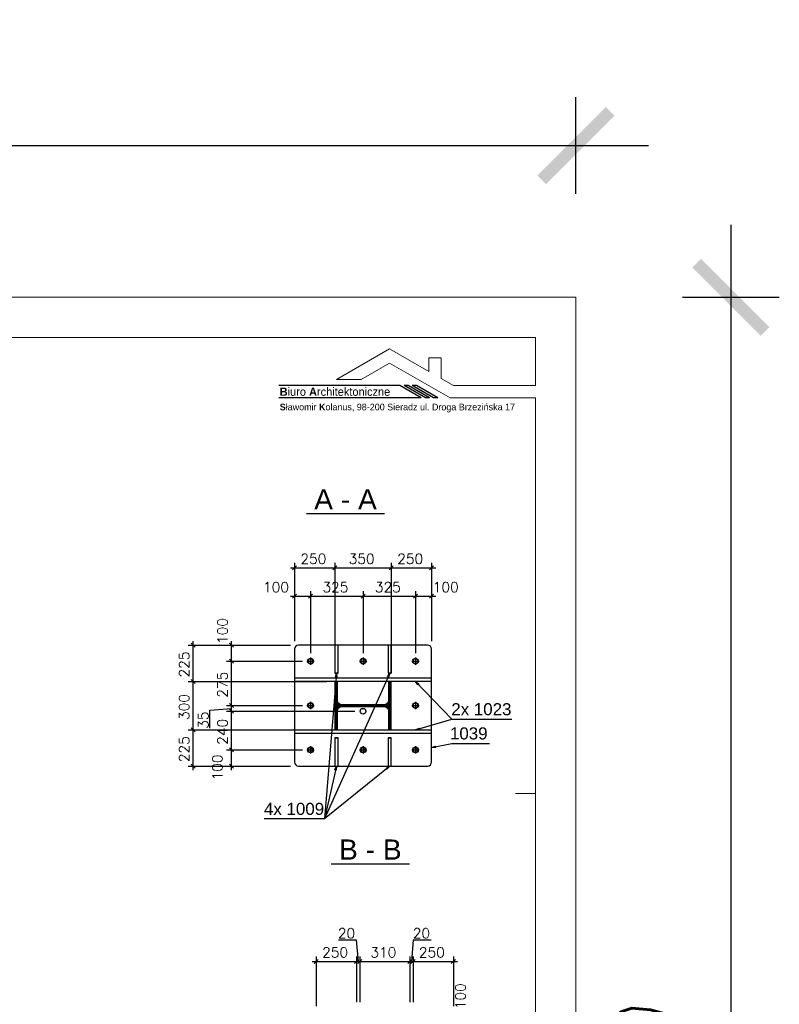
# Model space of a CAD drawing. Header units: millimetres. Extents: x 1814 to 94182, y 11562 to 49454.
# Tile 79 of 143: x 14122 to 14593, y 20884 to 21494. Entities that reach past the tile are written whole.
import ezdxf

# ---------------------------------------------------------------- set-up
doc = ezdxf.new("R2010")
doc.units = ezdxf.units.MM
doc.linetypes.add('ACAD_ISO02W100', pattern=[15, 12, -3])
doc.linetypes.add('ACAD_ISO04W100', pattern=[30, 24, -3, 0, -3])
doc.layers.add('AS_DIM_ON', color=7, linetype='Continuous')
doc.layers.add('opis', color=50, linetype='Continuous')
doc.layers.add('pomoc', color=210, linetype='Continuous', lineweight=9, plot=False)
doc.layers.add('ramka', color=84, linetype='Continuous', lineweight=15)
doc.layers.add('wymiar', color=135, linetype='Continuous', lineweight=9)
doc.styles.add('ARIAL', font='arial.ttf')
doc.styles.add('GENERATED_STYLE_3', font='arial.ttf')
doc.styles.add('ROMANS', font='romans')
doc.styles.add('WYMIARY', font='simplex.shx', dxfattribs={"oblique": 15})
doc.dimstyles.new('1-50', dxfattribs={"dimscale": 50, "dimtxt": 0.16, "dimasz": 0.2, "dimexe": 0.1, "dimexo": 0.1, "dimgap": 0.075, "dimtad": 1, "dimdec": 1, "dimrnd": 0.1, "dimzin": 9, "dimtxsty": 'WYMIARY', "dimblk": 'ARCHTICK', "dimcen": 0.2, "dimdle": 0.15, "dimadec": 1, "dimazin": 1, "dimtfac": 1, "dimtdec": 1, "dimtix": 1, "dimtmove": 2, "dimatfit": 3, "dimldrblk": 'ARCHTICK', "dimfxl": 0, "dimarcsym": 0})

# ---------------------------------------------------------------- blocks, each defined once
blk = doc.blocks.new('_ARCHTICK')
at = {"color": 0, "linetype": 'ByBlock', "lineweight": -2}
blk.add_solid([(0.398, 0.309), (0.309, 0.398), (-0.309, -0.398), (-0.398, -0.309)], dxfattribs=at)
blk = doc.blocks.new('*D3273')
at = {"layer": 'Defpoints', "color": 0}
for p in [(14466.8, 21416.14), (13066.8, 21322.09), (14466.8, 21322.09)]:
    blk.add_point(p, dxfattribs=at)
at = {"layer": 'wymiar', "color": 0, "lineweight": -2}
for p, q in [((13066.8, 21386.14), (13066.8, 21446.14)), ((14466.8, 21386.14), (14466.8, 21446.14)), ((13021.8, 21416.14), (14511.8, 21416.14))]:
    blk.add_line(p, q, dxfattribs=at)
at = {"layer": 'wymiar', "color": 0, "lineweight": -2, "xscale": 60, "yscale": 60, "zscale": 60, "rotation": 180}
blk.add_blockref('_ARCHTICK', (13066.8, 21416.14), dxfattribs=at)
at = {"layer": 'wymiar', "color": 0, "lineweight": -2, "xscale": 60, "yscale": 60, "zscale": 60}
blk.add_blockref('_ARCHTICK', (14466.8, 21416.14), dxfattribs=at)
at = {"layer": 'wymiar', "color": 0, "insert": (13766.8, 21462.64), "char_height": 48, "attachment_point": 5, "style": 'WYMIARY'}
blk.add_mtext('5600', dxfattribs=at)
blk = doc.blocks.new('*D3293')
at = {"layer": 'Defpoints', "color": 0}
for p in [(14466.8, 21322.09), (14466.8, 20272.09), (14562.88, 20272.09)]:
    blk.add_point(p, dxfattribs=at)
at = {"layer": 'wymiar', "color": 0, "lineweight": -2}
for p, q in [((14562.88, 21367.09), (14562.88, 20227.09)), ((14532.88, 21322.09), (14592.88, 21322.09)), ((14532.88, 20272.09), (14592.88, 20272.09))]:
    blk.add_line(p, q, dxfattribs=at)
at = {"layer": 'wymiar', "color": 0, "lineweight": -2, "xscale": 60, "yscale": 60, "zscale": 60}
for p, rotation in [((14562.88, 21322.09), 90), ((14562.88, 20272.09), 270)]:
    blk.add_blockref('_ARCHTICK', p, dxfattribs=dict(at, rotation=rotation))
at = {"layer": 'wymiar', "color": 0, "insert": (14516.38, 20797.09), "char_height": 48, "attachment_point": 5, "rotation": 90, "style": 'WYMIARY'}
blk.add_mtext('4200', dxfattribs=at)

msp = doc.modelspace()

# ---------------------------------------------------------------- hatches: boundary and pattern name
h = msp.add_hatch()
h.set_pattern_fill('HYPECUTREGION', color=10, scale=0.5, angle=-90, style=0, pattern_type=2)
h.set_pattern_definition([(315, (14374.9026, 21106.5671), (0.3535534, 0.3535534), [])])
h.paths.add_polyline_path([(14319.153, 21084.067), (14317.403, 21084.067), (14317.403, 21054.067), (14319.153, 21054.067), (14319.153, 21065.867, -0.4142136), (14321.853, 21068.567), (14347.953, 21068.567, -0.4142136), (14350.653, 21065.867), (14350.653, 21054.067), (14352.403, 21054.067), (14352.403, 21084.067), (14350.653, 21084.067), (14350.653, 21072.267, -0.4142136), (14347.953, 21069.567), (14321.853, 21069.567, -0.4142136), (14319.153, 21072.267)], flags=0)

# ---------------------------------------------------------------- linework, layer by layer
at = {"linetype": 'Continuous'}
for p, q in [((14357.776, 21267.364), (14282.659, 21267.364)), ((14371.007, 21259.725), (14357.776, 21267.364)), ((14373.553, 21259.725), (14360.322, 21267.364)), ((14362.868, 21267.364), (14360.322, 21267.364)), ((14376.099, 21259.725), (14362.868, 21267.364)), ((14378.646, 21259.725), (14365.415, 21267.364)), ((14367.961, 21267.364), (14365.415, 21267.364)), ((14381.192, 21259.725), (14367.961, 21267.364)), ((14371.007, 21259.725), (14282.659, 21259.725)), ((14376.099, 21259.725), (14373.553, 21259.725)), ((14381.192, 21259.725), (14378.646, 21259.725))]:
    msp.add_line(p, q, dxfattribs=at)
at = {"color": 84}
for p, q in [((14299.773, 21188.12), (14348.29, 21188.12)), ((14315.16, 20971.093), (14363.676, 20971.093))]:
    msp.add_line(p, q, dxfattribs=at)
at = {"color": 145, "linetype": 'Continuous', "ltscale": 0.25}
for p, q in [((14292.403, 21104.067), (14292.403, 21086.067)), ((14317.403, 21106.567), (14294.903, 21106.567)), ((14319.403, 21106.567), (14317.403, 21106.567)), ((14317.403, 21106.567), (14317.403, 21089.057)), ((14319.403, 21089.057), (14319.403, 21106.567)), ((14350.403, 21106.567), (14319.403, 21106.567)), ((14352.403, 21106.567), (14350.403, 21106.567)), ((14350.403, 21106.567), (14350.403, 21089.057)), ((14352.403, 21089.057), (14352.403, 21106.567)), ((14374.903, 21106.567), (14352.403, 21106.567)), ((14377.403, 21086.067), (14377.403, 21104.067)), ((14317.403, 21089.057), (14319.403, 21089.057)), ((14350.403, 21089.057), (14352.403, 21089.057)), ((14377.403, 21086.067), (14292.403, 21086.067)), ((14292.403, 21086.067), (14292.403, 21084.067)), ((14377.403, 21084.067), (14292.403, 21084.067)), ((14292.403, 21084.067), (14292.403, 21054.067)), ((14317.403, 21084.067), (14317.403, 21054.067)), ((14319.153, 21072.267), (14319.153, 21084.067)), ((14350.653, 21084.067), (14350.653, 21072.267)), ((14352.403, 21054.067), (14352.403, 21084.067)), ((14377.403, 21084.067), (14377.403, 21086.067)), ((14377.403, 21054.067), (14377.403, 21084.067)), ((14319.153, 21054.067), (14319.153, 21065.867)), ((14347.953, 21069.567), (14321.853, 21069.567)), ((14321.853, 21068.567), (14347.953, 21068.567)), ((14350.653, 21065.867), (14350.653, 21054.067)), ((14292.403, 21054.067), (14377.403, 21054.067)), ((14292.403, 21054.067), (14292.403, 21052.067)), ((14292.403, 21052.067), (14377.403, 21052.067)), ((14292.403, 21052.067), (14292.403, 21034.067)), ((14377.403, 21052.067), (14377.403, 21054.067)), ((14377.403, 21034.067), (14377.403, 21052.067)), ((14319.403, 21049.077), (14317.403, 21049.077)), ((14317.403, 21049.077), (14317.403, 21031.567)), ((14319.403, 21031.567), (14319.403, 21049.077)), ((14352.403, 21049.077), (14350.403, 21049.077)), ((14350.403, 21049.077), (14350.403, 21031.567)), ((14352.403, 21031.567), (14352.403, 21049.077)), ((14294.903, 21031.567), (14317.403, 21031.567)), ((14317.403, 21031.567), (14319.403, 21031.567)), ((14319.403, 21031.567), (14350.403, 21031.567)), ((14350.403, 21031.567), (14352.403, 21031.567)), ((14352.403, 21031.567), (14374.903, 21031.567))]:
    msp.add_line(p, q, dxfattribs=at)
at = {"color": 7}
for p, q in [((14318.403, 21089.057), (14310.903, 20998.815)), ((14351.403, 21089.057), (14310.903, 20998.815)), ((14367.403, 21084.067), (14389.903, 21060.567)), ((14351.403, 21031.567), (14310.903, 20998.815))]:
    msp.add_line(p, q, dxfattribs=at)
at = {"color": 84, "linetype": 'ACAD_ISO02W100', "ltscale": 0.25}
for p, q in [((14319.403, 21089.067), (14317.403, 21089.067)), ((14352.403, 21089.067), (14350.403, 21089.067)), ((14317.403, 21049.067), (14319.403, 21049.067)), ((14350.403, 21049.067), (14352.403, 21049.067))]:
    msp.add_line(p, q, dxfattribs=at)
at = {"color": 0, "linetype": 'ByBlock', "lineweight": -2}
for p, q in [((14317.78, 21086.6, -131.99), (14318.403, 21089.057, -131.99)), ((14318.403, 21089.057, -131.99), (14318.611, 21086.531, -131.99)), ((14349.999, 21086.947, -131.99), (14351.403, 21089.057, -131.99)), ((14351.403, 21089.057, -131.99), (14350.759, 21086.606, -131.99)), ((14317.78, 21086.6, -131.99), (14318.611, 21086.531, -131.99)), ((14349.999, 21086.947, -131.99), (14350.759, 21086.606, -131.99)), ((14368.831, 21081.973, -131.99), (14367.403, 21084.067, -131.99)), ((14367.403, 21084.067, -131.99), (14369.432, 21082.549, -131.99)), ((14368.831, 21081.973, -131.99), (14369.432, 21082.549, -131.99)), ((14367.403, 21054.067, -131.99), (14369.689, 21055.161, -131.99)), ((14369.92, 21054.361, -131.99), (14367.403, 21054.067, -131.99)), ((14369.92, 21054.361, -131.99), (14369.689, 21055.161, -131.99)), ((14377.403, 21043.067, -132), (14379.772, 21043.966, -132)), ((14379.936, 21043.149, -132), (14377.403, 21043.067, -132)), ((14379.936, 21043.149, -132), (14379.772, 21043.966, -132)), ((14317.438, 21029.223, -131.99), (14318.403, 21031.567, -131.99)), ((14317.438, 21029.223, -131.99), (14318.251, 21029.037, -131.99)), ((14318.403, 21031.567, -131.99), (14318.251, 21029.037, -131.99)), ((14349.197, 21030.319, -131.99), (14351.403, 21031.567, -131.99)), ((14349.197, 21030.319, -131.99), (14349.721, 21029.671, -131.99)), ((14351.403, 21031.567, -131.99), (14349.721, 21029.671, -131.99))]:
    msp.add_line(p, q, dxfattribs=at)
at = {"color": 10, "linetype": 'ACAD_ISO04W100', "ltscale": 0.25}
msp.add_line((14334.903, 21069.067), (14334.903, 21069.067), dxfattribs=at)
at = {"color": 7, "linetype": 'Continuous', "ltscale": 0.25}
for points in [[(14300.153, 21096.567), (14302.403, 21096.567), (14302.403, 21094.317)], [(14303.903, 21096.567), (14303.788, 21097.141), (14303.463, 21097.628), (14302.977, 21097.953), (14302.403, 21098.067), (14301.829, 21097.953), (14301.342, 21097.628), (14301.017, 21097.141), (14300.903, 21096.567), (14301.017, 21095.993), (14301.342, 21095.506), (14301.829, 21095.181), (14302.403, 21095.067), (14302.977, 21095.181), (14303.463, 21095.506), (14303.788, 21095.993), (14303.903, 21096.567)], [(14302.403, 21098.817), (14302.403, 21096.567), (14304.653, 21096.567)], [(14332.653, 21096.567), (14334.903, 21096.567), (14334.903, 21094.317)], [(14336.403, 21096.567), (14336.288, 21097.141), (14335.963, 21097.628), (14335.477, 21097.953), (14334.903, 21098.067), (14334.329, 21097.953), (14333.842, 21097.628), (14333.517, 21097.141), (14333.403, 21096.567), (14333.517, 21095.993), (14333.842, 21095.506), (14334.329, 21095.181), (14334.903, 21095.067), (14335.477, 21095.181), (14335.963, 21095.506), (14336.288, 21095.993), (14336.403, 21096.567)], [(14334.903, 21098.817), (14334.903, 21096.567), (14337.153, 21096.567)], [(14365.153, 21096.567), (14367.403, 21096.567), (14367.403, 21094.317)], [(14368.903, 21096.567), (14368.788, 21097.141), (14368.463, 21097.628), (14367.977, 21097.953), (14367.403, 21098.067), (14366.829, 21097.953), (14366.342, 21097.628), (14366.017, 21097.141), (14365.903, 21096.567), (14366.017, 21095.993), (14366.342, 21095.506), (14366.829, 21095.181), (14367.403, 21095.067), (14367.977, 21095.181), (14368.463, 21095.506), (14368.788, 21095.993), (14368.903, 21096.567)], [(14367.403, 21098.817), (14367.403, 21096.567), (14369.653, 21096.567)], [(14303.903, 21069.067), (14303.788, 21069.641), (14303.463, 21070.128), (14302.977, 21070.453), (14302.403, 21070.567), (14301.829, 21070.453), (14301.342, 21070.128), (14301.017, 21069.641), (14300.903, 21069.067), (14301.017, 21068.493), (14301.342, 21068.006), (14301.829, 21067.681), (14302.403, 21067.567), (14302.977, 21067.681), (14303.463, 21068.006), (14303.788, 21068.493), (14303.903, 21069.067)], [(14302.403, 21071.317), (14302.403, 21069.067), (14304.653, 21069.067)], [(14368.903, 21069.067), (14368.788, 21069.641), (14368.463, 21070.128), (14367.977, 21070.453), (14367.403, 21070.567), (14366.829, 21070.453), (14366.342, 21070.128), (14366.017, 21069.641), (14365.903, 21069.067), (14366.017, 21068.493), (14366.342, 21068.006), (14366.829, 21067.681), (14367.403, 21067.567), (14367.977, 21067.681), (14368.463, 21068.006), (14368.788, 21068.493), (14368.903, 21069.067)], [(14367.403, 21071.317), (14367.403, 21069.067), (14369.653, 21069.067)], [(14300.153, 21069.067), (14302.403, 21069.067), (14302.403, 21066.817)], [(14365.153, 21069.067), (14367.403, 21069.067), (14367.403, 21066.817)], [(14300.153, 21041.567), (14302.403, 21041.567), (14302.403, 21039.317)], [(14303.903, 21041.567), (14303.788, 21042.141), (14303.463, 21042.628), (14302.977, 21042.953), (14302.403, 21043.067), (14301.829, 21042.953), (14301.342, 21042.628), (14301.017, 21042.141), (14300.903, 21041.567), (14301.017, 21040.993), (14301.342, 21040.506), (14301.829, 21040.181), (14302.403, 21040.067), (14302.977, 21040.181), (14303.463, 21040.506), (14303.788, 21040.993), (14303.903, 21041.567)], [(14302.403, 21043.817), (14302.403, 21041.567), (14304.653, 21041.567)], [(14332.653, 21041.567), (14334.903, 21041.567), (14334.903, 21039.317)], [(14336.403, 21041.567), (14336.288, 21042.141), (14335.963, 21042.628), (14335.477, 21042.953), (14334.903, 21043.067), (14334.329, 21042.953), (14333.842, 21042.628), (14333.517, 21042.141), (14333.403, 21041.567), (14333.517, 21040.993), (14333.842, 21040.506), (14334.329, 21040.181), (14334.903, 21040.067), (14335.477, 21040.181), (14335.963, 21040.506), (14336.288, 21040.993), (14336.403, 21041.567)], [(14334.903, 21043.817), (14334.903, 21041.567), (14337.153, 21041.567)], [(14365.153, 21041.567), (14367.403, 21041.567), (14367.403, 21039.317)], [(14368.903, 21041.567), (14368.788, 21042.141), (14368.463, 21042.628), (14367.977, 21042.953), (14367.403, 21043.067), (14366.829, 21042.953), (14366.342, 21042.628), (14366.017, 21042.141), (14365.903, 21041.567), (14366.017, 21040.993), (14366.342, 21040.506), (14366.829, 21040.181), (14367.403, 21040.067), (14367.977, 21040.181), (14368.463, 21040.506), (14368.788, 21040.993), (14368.903, 21041.567)], [(14367.403, 21043.817), (14367.403, 21041.567), (14369.653, 21041.567)]]:
    msp.add_lwpolyline(points, dxfattribs=at)
at = {"color": 7}
for points in [[(14367.403, 21054.067), (14389.903, 21060.567), (14427.188, 21060.567)], [(14377.403, 21043.067), (14389.903, 21045.567), (14413.211, 21045.567)], [(14318.403, 21031.567), (14310.903, 20998.815), (14273.617, 20998.815)]]:
    msp.add_lwpolyline(points, dxfattribs=at)
at = {"color": 145, "linetype": 'Continuous', "ltscale": 0.25}
for centre, radius in [((14302.403, 21096.567), 1.8), ((14334.903, 21096.567), 1.8), ((14367.403, 21096.567), 1.8), ((14302.403, 21069.067), 1.8), ((14367.403, 21069.067), 1.8), ((14334.903, 21065.567), 1.75), ((14302.403, 21041.567), 1.8), ((14334.903, 21041.567), 1.8), ((14367.403, 21041.567), 1.8)]:
    msp.add_circle(centre, radius, dxfattribs=at)
for centre, start, end in [((14294.903, 21104.067), 90, 180), ((14374.903, 21104.067), 0, 90), ((14294.903, 21034.067), 180, 270), ((14374.903, 21034.067), 270, 0)]:
    msp.add_arc(centre, 2.5, start, end, dxfattribs=at)
at = {"color": 145, "linetype": 'Continuous', "ltscale": 0.25, "extrusion": (-2.10531e-14, -8.72049e-15, -1)}
msp.add_arc((-14321.853, 21072.267), 2.7, 270, 0, dxfattribs=at)
at = {"color": 145, "linetype": 'Continuous', "ltscale": 0.25, "extrusion": (-6.97639e-15, 1.68425e-14, -1)}
msp.add_arc((-14347.953, 21072.267), 2.7, 180, 270, dxfattribs=at)
at = {"color": 145, "linetype": 'Continuous', "ltscale": 0.25, "extrusion": (-2.10531e-14, 8.72049e-15, -1)}
msp.add_arc((-14321.853, 21065.867), 2.7, 0, 90, dxfattribs=at)
at = {"color": 145, "linetype": 'Continuous', "ltscale": 0.25, "extrusion": (-6.97639e-15, -1.68425e-14, -1)}
msp.add_arc((-14347.953, 21065.867), 2.7, 90, 180, dxfattribs=at)
at = {"layer": 'AS_DIM_ON', "color": 8, "linetype": 'ByBlock', "lineweight": -2}
for p, q in [((14293.653, 21155.62), (14291.153, 21153.12)), ((14316.153, 21153.12), (14318.653, 21155.62)), ((14318.653, 21155.62), (14316.153, 21153.12)), ((14351.153, 21153.12), (14353.653, 21155.62)), ((14353.653, 21155.62), (14351.153, 21153.12)), ((14376.153, 21153.12), (14378.653, 21155.62)), ((14293.653, 21138.095), (14291.153, 21135.595)), ((14301.153, 21135.595), (14303.653, 21138.095)), ((14303.653, 21138.095), (14301.153, 21135.595)), ((14333.653, 21135.595), (14336.153, 21138.095)), ((14336.153, 21138.095), (14333.653, 21135.595)), ((14366.153, 21135.595), (14368.653, 21138.095)), ((14368.653, 21138.095), (14366.153, 21135.595)), ((14376.153, 21135.595), (14378.653, 21138.095)), ((14230.875, 21105.317), (14228.375, 21107.817)), ((14254.65, 21105.317), (14252.15, 21107.817)), ((14254.65, 21095.317), (14252.15, 21097.817)), ((14252.15, 21097.817), (14254.65, 21095.317)), ((14230.875, 21082.817), (14228.375, 21085.317)), ((14228.375, 21085.317), (14230.875, 21082.817)), ((14254.65, 21067.817), (14252.15, 21070.317)), ((14252.15, 21070.317), (14254.65, 21067.817)), ((14254.65, 21064.317), (14252.15, 21066.817)), ((14252.15, 21066.817), (14254.65, 21064.317)), ((14230.875, 21052.817), (14228.375, 21055.317)), ((14228.375, 21055.317), (14230.875, 21052.817)), ((14254.65, 21040.317), (14252.15, 21042.817)), ((14252.15, 21042.817), (14254.65, 21040.317)), ((14228.375, 21032.817), (14230.875, 21030.317)), ((14252.15, 21032.817), (14254.65, 21030.317)), ((14307.111, 20911.718), (14304.611, 20909.218)), ((14329.611, 20909.218), (14332.111, 20911.718)), ((14332.111, 20911.718), (14329.611, 20909.218)), ((14331.611, 20909.218), (14334.111, 20911.718)), ((14334.111, 20911.718), (14331.611, 20909.218)), ((14362.611, 20909.218), (14365.111, 20911.718)), ((14365.111, 20911.718), (14362.611, 20909.218)), ((14364.611, 20909.218), (14367.111, 20911.718)), ((14367.111, 20911.718), (14364.611, 20909.218)), ((14389.611, 20909.218), (14392.111, 20911.718))]:
    msp.add_line(p, q, dxfattribs=at)
at = {"layer": 'AS_DIM_ON', "color": 8}
for p, q in [((14292.403, 21157.495), (14292.403, 21109.067)), ((14317.403, 21157.495), (14317.403, 21089.067)), ((14352.403, 21157.495), (14352.403, 21089.067)), ((14377.403, 21157.495), (14377.403, 21109.067)), ((14289.903, 21154.37), (14317.403, 21154.37)), ((14317.403, 21154.37), (14352.403, 21154.37)), ((14352.403, 21154.37), (14379.903, 21154.37)), ((14292.403, 21139.97), (14292.403, 21109.067)), ((14302.403, 21139.97), (14302.403, 21101.567)), ((14334.903, 21139.97), (14334.903, 21101.567)), ((14367.403, 21139.97), (14367.403, 21101.567)), ((14377.403, 21139.97), (14377.403, 21109.067)), ((14289.903, 21136.845), (14302.403, 21136.845)), ((14302.403, 21136.845), (14334.903, 21136.845)), ((14334.903, 21136.845), (14367.403, 21136.845)), ((14367.403, 21136.845), (14379.903, 21136.845)), ((14229.625, 21084.067), (14229.625, 21109.067)), ((14253.4, 21096.567), (14253.4, 21109.067)), ((14226.5, 21106.567), (14289.903, 21106.567)), ((14250.275, 21106.567), (14289.903, 21106.567)), ((14250.275, 21096.567), (14297.403, 21096.567)), ((14253.4, 21069.067), (14253.4, 21096.567)), ((14226.5, 21084.067), (14312.403, 21084.067)), ((14229.625, 21054.067), (14229.625, 21084.067)), ((14240.025, 21066.174), (14253.4, 21067.317)), ((14240.025, 21055.055), (14240.025, 21066.174)), ((14250.275, 21069.067), (14297.403, 21069.067)), ((14250.275, 21065.567), (14329.903, 21065.567)), ((14253.4, 21065.567), (14253.4, 21069.067)), ((14253.4, 21041.567), (14253.4, 21065.567)), ((14226.5, 21054.067), (14312.403, 21054.067)), ((14229.625, 21029.067), (14229.625, 21054.067)), ((14250.275, 21041.567), (14297.403, 21041.567)), ((14253.4, 21029.067), (14253.4, 21041.567)), ((14226.5, 21031.567), (14289.903, 21031.567)), ((14250.275, 21031.567), (14289.903, 21031.567)), ((14319.599, 20923.843), (14330.718, 20923.843)), ((14330.718, 20923.843), (14331.861, 20910.468)), ((14366.004, 20923.843), (14364.861, 20910.468)), ((14366.004, 20923.843), (14377.123, 20923.843)), ((14305.861, 20913.593), (14305.861, 20882.691)), ((14330.861, 20913.593), (14330.861, 20885.191)), ((14332.861, 20913.593), (14332.861, 20885.191)), ((14363.861, 20913.593), (14363.861, 20885.191)), ((14365.861, 20913.593), (14365.861, 20885.191)), ((14390.861, 20913.593), (14390.861, 20882.691)), ((14303.361, 20910.468), (14330.861, 20910.468)), ((14330.861, 20910.468), (14332.861, 20910.468)), ((14332.861, 20910.468), (14363.861, 20910.468)), ((14363.861, 20910.468), (14365.861, 20910.468)), ((14365.861, 20910.468), (14393.361, 20910.468))]:
    msp.add_line(p, q, dxfattribs=at)
at = {"layer": 'pomoc'}
msp.add_lwpolyline([(13066.804, 21322.087), (14466.804, 21322.087), (14466.804, 20272.087), (13066.804, 20272.087)], close=True, dxfattribs=at)
at = {"layer": 'ramka', "linetype": 'Continuous'}
for p, q in [((13066.804, 21297.087), (14441.804, 21297.087)), ((14441.804, 21297.087), (14441.804, 21267.364)), ((14318.518, 21271.184), (14351.39, 21290.162)), ((14375.58, 21276.196), (14351.39, 21290.162)), ((14375.58, 21284.517), (14375.58, 21276.196)), ((14375.58, 21284.517), (14383.219, 21284.517)), ((14383.219, 21284.517), (14383.219, 21271.786)), ((14333.796, 21271.184), (14351.39, 21281.341)), ((14388.831, 21259.725), (14351.39, 21281.341)), ((14390.878, 21267.364), (14383.219, 21271.786)), ((14333.796, 21271.184), (14318.518, 21271.184)), ((14441.804, 21267.364), (14390.878, 21267.364)), ((14441.804, 21259.725), (14388.831, 21259.725)), ((14441.804, 21259.725), (14441.804, 20297.087))]:
    msp.add_line(p, q, dxfattribs=at)
at = {"layer": 'wymiar'}
msp.add_line((14429.304, 21014.587), (14441.804, 21014.587), dxfattribs=at)

# ---------------------------------------------------------------- texts
at = {"color": 84, "style": 'ARIAL'}
for s, p in [(' A - A ', (14299.773, 21190.62)), (' B - B ', (14315.16, 20973.593))]:
    msp.add_text(s, height=12.5, dxfattribs=at).set_placement(p)
at = {"color": 7, "style": 'ARIAL'}
for s, p in [('2x 1023', (14389.596, 21063.067)), ('1039', (14388.762, 21048.067)), ('4x 1009', (14273.484, 21001.315))]:
    msp.add_text(s, height=7.5, dxfattribs=at).set_placement(p)
at = {"layer": 'AS_DIM_ON', "color": 9, "style": 'ROMANS'}
for s, p in [('250', (14296.074, 21156.87)), ('350', (14325.976, 21156.87)), ('250', (14356.074, 21156.87)), ('100', (14272.925, 21139.345)), ('325', (14309.726, 21139.345)), ('325', (14342.226, 21139.345)), ('100', (14378.104, 21139.345)), ('20', (14319.306, 20924.843)), ('20', (14365.711, 20924.843)), ('250', (14309.532, 20912.968)), ('310', (14339.434, 20912.968)), ('250', (14369.532, 20912.968))]:
    msp.add_text(s, height=6.25, dxfattribs=at).set_placement(p)
for s, p in [('100', (14250.9, 21107.268)), ('225', (14227.125, 21086.489)), ('275', (14250.9, 21073.989)), ('300', (14227.125, 21060.14)), ('35', (14239.025, 21054.664)), ('240', (14250.9, 21044.739)), ('225', (14227.125, 21033.989)), ('100', (14247.775, 21022.715)), ('100', (14398.386, 20880.892))]:
    msp.add_text(s, height=6.25, rotation=90, dxfattribs=at).set_placement(p)
at = {"layer": 'opis', "linetype": 'Continuous', "attachment_point": 1, "rotation": 0.00118, "style": 'GENERATED_STYLE_3'}
for s, insert, char_height in [('\\A1;{\\fCentury Gothic|b1|i0|c0|p34;B\\fCentury Gothic|b0|i0|c0|p34;iuro \\fCentury Gothic|b1|i0|c0|p34;A\\fCentury Gothic|b0|i0|c0|p34;rchitektoniczne}', (14283.257, 21266.139), 5.092646), ('\\A1;{\\fCentury Gothic|b1|i0|c0|p34;S\\fCentury Gothic|b0|i0|c0|p34;ławomir \\fCentury Gothic|b1|i0|c0|p34;K\\fCentury Gothic|b0|i0|c0|p34;olanus, 98-200 Sieradz ul. Droga Brzezińska 17}', (14283.257, 21256.174), 4.14774)]:
    msp.add_mtext(s, dxfattribs=dict(at, insert=insert, char_height=char_height))

# ---------------------------------------------------------------- dimensions: what is measured, and where the dimension line sits
at = {"layer": 'wymiar'}
dim = msp.add_linear_dim(base=(14466.804, 21416.137), p1=(13066.804, 21322.087), p2=(14466.804, 21322.087), dimstyle='1-50', override={"dimscale": 300, "dimlfac": 4, "dimtfill": 1}, dxfattribs=at)
dim.commit()
dim.dimension.update_dxf_attribs({"geometry": '*D3273', "text_midpoint": (13766.804, 21462.637)})
dim = msp.add_linear_dim(base=(14562.884, 20272.087), p1=(14466.804, 21322.087), p2=(14466.804, 20272.087), angle=90, dimstyle='1-50', override={"dimscale": 300, "dimlfac": 4, "dimtfill": 1}, dxfattribs=at)
dim.commit()
dim.dimension.update_dxf_attribs({"geometry": '*D3293', "text_midpoint": (14516.384, 20797.087)})

doc.saveas('drawing.dxf')
